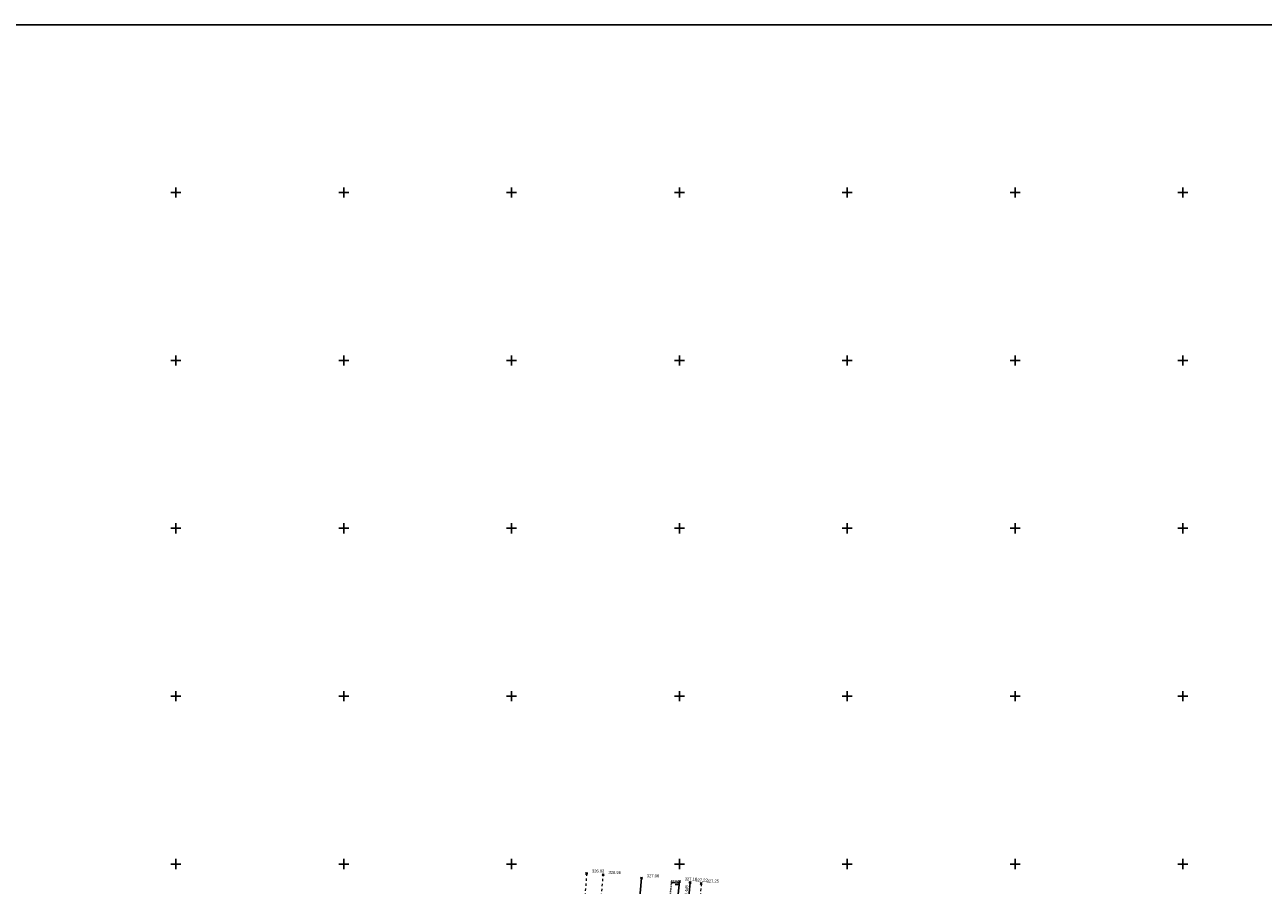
# Model space of a CAD drawing. Header units: metres. Extents: x 707528 to 709248, y 4308395 to 4311045.
# Tile 100 of 104: x 708133 to 708502, y 4310789 to 4311045. Entities that reach past the tile are written whole.
import ezdxf

# ---------------------------------------------------------------- set-up
doc = ezdxf.new("R2010")
doc.units = ezdxf.units.M
doc.header["$LTSCALE"] = 0.5
doc.header["$PDMODE"] = 35
doc.header["$PDSIZE"] = 0.3
doc.linetypes.add('Auto_Street_NotBorder_Line_m1', pattern=[3, 1.5, -1.5])
doc.linetypes.add('Контура низ откосов  Штриховая 0.1-0.5 - - - - - - -', pattern=[0.6, 0.1, -0.5])
for name, color, linetype in [('(001) Сетка', 92, 'Continuous'), ('(002) Рамка', 7, 'Continuous'), ('(004) Точки рельефа', 7, 'Continuous'), ('(016) Кабель', 1, 'Continuous'), ('(019) Связь', 3, 'ИК_КАБ_СВЯЗИ'), ('(035) Откосы', 7, 'Continuous')]:
    doc.layers.add(name, color=color, linetype=linetype)
doc.layers.add('AUTO#_ROADS_EXIST_L', color=7, linetype='Continuous', lineweight=15, true_color=0x000000)
doc.styles.add('D-431', font='txt')
doc.styles.get("Standard").update_dxf_attribs({"font": 'txt.shx'})
doc.linetypes.add('ИК_КАБ_СВЯЗИ', pattern='A,4,["o",Standard,S=0.5,R=0,X=0,Y=-0.125],4,-2', length=10)
doc.linetypes.add('ИК_Э_КАБ_НН', pattern='A,8,-2,["<",Standard,S=1,R=0,X=0,Y=-0.5],8,[">",Standard,S=1,R=0,X=-0.5,Y=-0.5],-2', length=20)

# ---------------------------------------------------------------- blocks, each defined once
blk = doc.blocks.new('Setka')
at = {"layer": '(001) Сетка'}
for p, q in [((-1.5, 0), (1.5, 0)), ((0, 1.5), (0, -1.5))]:
    blk.add_line(p, q, dxfattribs=at)

msp = doc.modelspace()

# ---------------------------------------------------------------- linework, layer by layer
at = {"layer": '(002) Рамка', "color": 0}
msp.add_lwpolyline([(707528.46, 4311045.23), (708928.46, 4311045.23), (708928.46, 4308395.23), (707528.46, 4308395.23)], close=True, dxfattribs=at)
at = {"layer": '(016) Кабель', "linetype": 'ИК_Э_КАБ_НН', "elevation": 325.65, "flags": 128}
msp.add_lwpolyline([(708148.16, 4308651.7), (708151.5, 4308692.41), (708155.95, 4308744.12), (708160.09, 4308792.08), (708165.82, 4308866.03), (708169.05, 4308905.96), (708172.4, 4308947.61), (708175.76, 4308988.14), (708178.98, 4309025.59), (708182.2, 4309063.2), (708185.81, 4309103.87), (708189.13, 4309144.32), (708192.28, 4309183.21), (708195.86, 4309224.8), (708198.74, 4309260.8), (708202.87, 4309309.74), (708206.45, 4309354.35), (708209.62, 4309392.71), (708214, 4309431.24), (708217.89, 4309470.55), (708222.29, 4309519.97), (708227.65, 4309584.99), (708230.7, 4309620.04), (708233.6, 4309650.66), (708236.61, 4309686.64), (708239.92, 4309725.26), (708242.96, 4309758.87), (708245.88, 4309791.49), (708249.04, 4309830.22), (708251.64, 4309862.09), (708254.55, 4309895.44), (708258.53, 4309939.87), (708262.1, 4309983.75), (708265.01, 4310017.02), (708267.69, 4310050.03), (708270.44, 4310083.37), (708274.29, 4310124.62), (708277.62, 4310164.75), (708280.24, 4310192.85), (708282.13, 4310214.07), (708285.19, 4310249.54), (708287.52, 4310279.26), (708289.72, 4310303.87), (708292.58, 4310337.27), (708295.61, 4310373.42), (708298.17, 4310403.78), (708301.1, 4310436.1), (708303.91, 4310468.22), (708306.25, 4310494.56), (708309.27, 4310529.23), (708312.33, 4310564.7), (708314.66, 4310594.42), (708316.85, 4310619.03), (708319.71, 4310652.44), (708322.75, 4310688.58), (708325.31, 4310718.94), (708328.24, 4310751.26), (708331.05, 4310783.38), (708331.61, 4310789.72)], dxfattribs=at)
at = {"layer": '(019) Связь', "elevation": 324.52, "flags": 128}
msp.add_lwpolyline([(708317.15, 4310791), (708301.02, 4310609.69), (708256.74, 4310111.97), (708241.57, 4309932.29), (708189.21, 4309312.33), (708166.33, 4308981.07), (708160.32, 4308915.54), (708146.62, 4308758.23), (708137.03, 4308632.5), (708137.03, 4308632.5), (708137.03, 4308632.5), (708136.9, 4308567.22), (708136.89, 4308563.9)], dxfattribs=at)
at = {"layer": '(035) Откосы'}
for p, q in [((708328.4, 4310789.5, -0.3), (708326.09, 4310789.74, -0.3)), ((708328.35, 4310789.01, -0.3), (708327.2, 4310789.13, -0.3))]:
    msp.add_line(p, q, dxfattribs=at)
at = {"layer": '(035) Откосы', "linetype": 'Контура низ откосов  Штриховая 0.1-0.5 - - - - - - -', "elevation": -0.3}
msp.add_lwpolyline([(708321.54, 4310749.71), (708321, 4310752.19), (708322.51, 4310753.47), (708326.14, 4310790.23), (708328.45, 4310789.99)], dxfattribs=at)
at = {"layer": '(035) Откосы', "elevation": -0.3, "flags": 128}
msp.add_lwpolyline([(708328.45, 4310789.99), (708324.58, 4310752.84), (708321.54, 4310749.71)], dxfattribs=at)
at = {"color": 0, "linetype": 'ByBlock', "lineweight": -2, "transparency": 16777216}
for p in [(708300.82, 4310792.44, 326.92), (708305.75, 4310792.01, 326.96), (708317.15, 4310791, 327.06), (708328.45, 4310790.02, 327.16), (708331.61, 4310789.72, 327.22), (708334.96, 4310789.42, 327.25)]:
    msp.add_point(p, dxfattribs=at)
at = {"layer": 'AUTO#_ROADS_EXIST_L', "linetype": 'Auto_Street_NotBorder_Line_m1', "lineweight": 15, "elevation": -0.3, "flags": 128}
for points in [[(708300.82, 4310792.44), (708292.52, 4310683.5), (708288.92, 4310683.22)], [(708334.96, 4310789.42), (708334.96, 4310789.42), (708331.78, 4310753.54), (708325.66, 4310749.19), (708318.91, 4310746.67), (708301.94, 4310746.97), (708305.75, 4310792)]]:
    msp.add_lwpolyline(points, dxfattribs=at)

# ---------------------------------------------------------------- block references
at = {"layer": '(001) Сетка'}
for p in [(708178.46, 4310995.23), (708228.46, 4310995.23), (708278.46, 4310995.23), (708328.46, 4310995.23), (708378.46, 4310995.23), (708428.46, 4310995.23), (708478.46, 4310995.23), (708178.46, 4310945.23), (708228.46, 4310945.23), (708278.46, 4310945.23), (708328.46, 4310945.23), (708378.46, 4310945.23), (708428.46, 4310945.23), (708478.46, 4310945.23), (708178.46, 4310895.23), (708228.46, 4310895.23), (708278.46, 4310895.23), (708328.46, 4310895.23), (708378.46, 4310895.23), (708428.46, 4310895.23), (708478.46, 4310895.23), (708178.46, 4310845.23), (708178.46, 4310845.23), (708228.46, 4310845.23), (708228.46, 4310845.23), (708278.46, 4310845.23), (708278.46, 4310845.23), (708328.46, 4310845.23), (708328.46, 4310845.23), (708378.46, 4310845.23), (708378.46, 4310845.23), (708428.46, 4310845.23), (708428.46, 4310845.23), (708478.46, 4310845.23), (708478.46, 4310845.23), (708178.46, 4310795.23), (708228.46, 4310795.23), (708278.46, 4310795.23), (708328.46, 4310795.23), (708378.46, 4310795.23), (708428.46, 4310795.23), (708478.46, 4310795.23)]:
    msp.add_blockref('Setka', p, dxfattribs=at)

# ---------------------------------------------------------------- texts
at = {"layer": '(004) Точки рельефа', "style": 'D-431'}
for s, p in [('326.92', (708302.4, 4310792.73, 326.92)), ('326.96', (708307.34, 4310792.29, 326.96)), ('327.06', (708318.73, 4310791.28, 327.06)), ('327.16', (708330.04, 4310790.3, 327.16)), ('327.22', (708333.19, 4310790, 327.22)), ('327.25', (708336.54, 4310789.7, 327.25))]:
    msp.add_text(s, height=0.875, dxfattribs=at).set_placement(p)
at = {"layer": '(016) Кабель', "color": 0, "linetype": 'Continuous', "style": 'D-431'}
msp.add_text('2каб. 0.4кВ', height=0.875, rotation=85.3167, dxfattribs=at).set_placement((708330.59, 4310782.64, -0.3))

doc.saveas('drawing.dxf')
